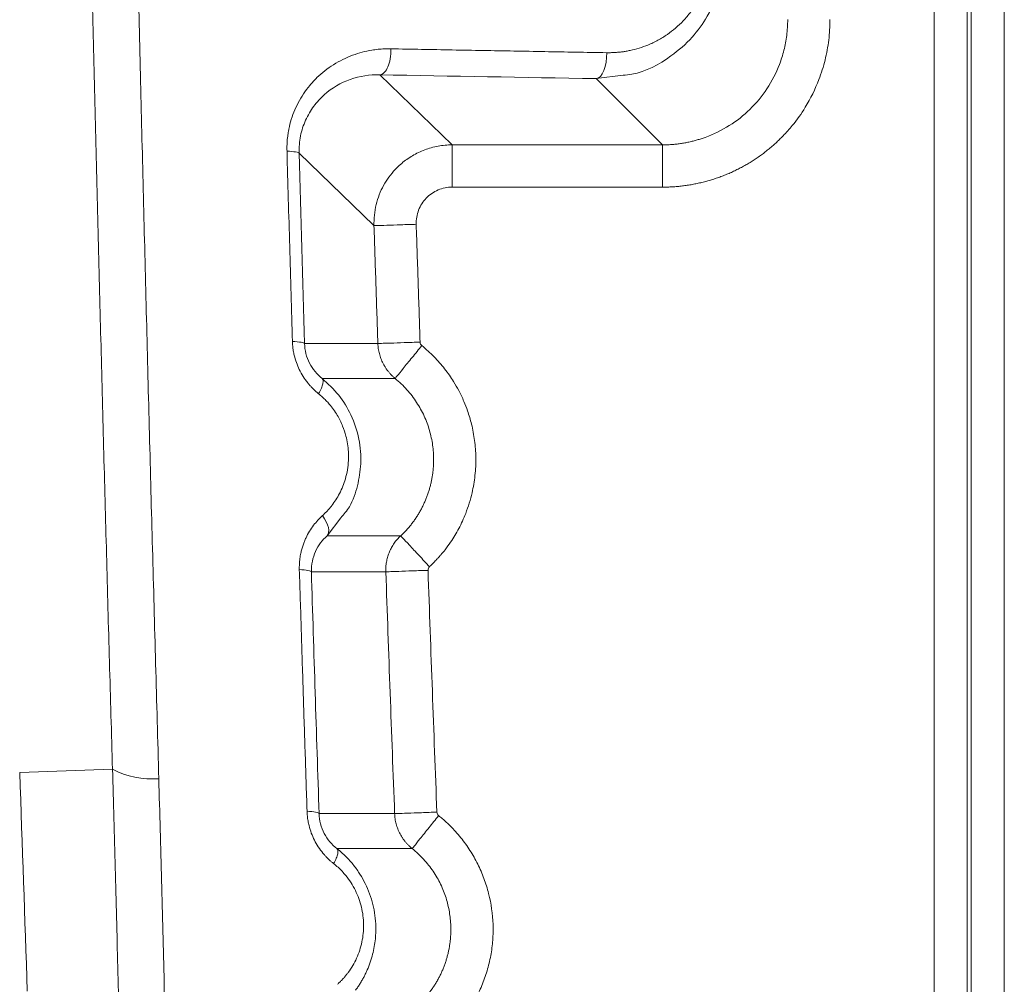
# Model space of a CAD drawing. Header units: millimetres. Extents: x 0 to 594, y 0 to 420.
# Tile 23 of 75: x 64 to 77, y 268 to 280. Entities that reach past the tile are written whole.
import ezdxf

# ---------------------------------------------------------------- set-up
doc = ezdxf.new("R2010")
doc.units = ezdxf.units.MM

msp = doc.modelspace()

# ---------------------------------------------------------------- linework, layer by layer
at = {"color": 7, "linetype": 'Continuous', "lineweight": 15}
for p, q in [((76.059, 352.309), (76.059, 240.307)), ((76.483, 352.309), (76.483, 240.307)), ((76.532, 352.309), (76.532, 240.307)), ((76.956, 352.309), (76.956, 240.304)), ((69.904, 278.328), (68.979, 279.223)), ((72.59, 278.328), (71.744, 279.174)), ((69.904, 278.328), (72.59, 278.328)), ((68.905, 277.296), (67.948, 278.223)), ((69.904, 277.788), (72.59, 277.788)), ((68.018, 275.791), (68.955, 275.79)), ((68.242, 275.345), (69.175, 275.345)), ((69.246, 273.335), (68.306, 273.334)), ((69.056, 272.874), (68.105, 272.874)), ((64.38, 270.309), (65.565, 270.352)), ((69.169, 269.785), (68.204, 269.785)), ((69.393, 269.339), (68.432, 269.339))]:
    msp.add_line(p, q, dxfattribs=at)
at = {"color": 8, "linetype": 'Continuous', "lineweight": 15}
for p, q in [((71.744, 279.174), (72.087, 279.217)), ((68.307, 273.333), (68.481, 273.562))]:
    msp.add_line(p, q, dxfattribs=at)
at = {"color": 7, "linetype": 'Continuous', "lineweight": 15, "flags": 128}
for points in [[(71.744, 279.174), (71.771, 279.182), (71.798, 279.202), (71.821, 279.234), (71.842, 279.276), (71.858, 279.327), (71.87, 279.383), (71.876, 279.444), (71.877, 279.505)], [(68.306, 273.334), (68.319, 273.353), (68.326, 273.377), (68.327, 273.406), (68.322, 273.439), (68.311, 273.475), (68.294, 273.513), (68.273, 273.552), (68.246, 273.592)]]:
    msp.add_lwpolyline(points, dxfattribs=at)
at = {"color": 7, "linetype": 'Continuous', "lineweight": 15}
for centre, radius, start, end in [((-934.972, 234.309), 1000, 1.903036, 2.063094), ((66.066, 271.293), 1.065, 241.9637, 274.8795)]:
    msp.add_arc(centre, radius, start, end, dxfattribs=at)
for points, knots in [([(66.156, 270.231), (66.15, 270.476), (66.136, 270.965), (66.116, 271.699), (66.096, 272.434), (66.076, 273.168), (66.056, 273.902), (66.037, 274.636), (66.018, 275.371), (65.999, 276.105), (65.981, 276.839), (65.962, 277.573), (65.944, 278.307), (65.926, 279.041), (65.909, 279.775), (65.892, 280.509), (65.875, 281.243), (65.858, 281.977), (65.841, 282.71), (65.825, 283.444), (65.809, 284.177), (65.793, 284.911), (65.778, 285.644), (65.762, 286.377), (65.747, 287.11), (65.733, 287.843), (65.718, 288.576), (65.704, 289.308), (65.69, 290.041), (65.676, 290.773), (65.663, 291.505), (65.649, 292.237), (65.636, 292.969), (65.624, 293.7), (65.611, 294.432), (65.599, 295.163), (65.587, 295.894), (65.575, 296.625), (65.564, 297.356), (65.552, 298.086), (65.541, 298.816), (65.531, 299.546), (65.52, 300.276), (65.51, 301.006), (65.5, 301.735), (65.49, 302.464), (65.481, 303.193), (65.472, 303.922), (65.463, 304.65), (65.454, 305.378), (65.446, 306.106), (65.437, 306.834), (65.429, 307.561), (65.422, 308.288), (65.414, 309.015), (65.407, 309.742), (65.4, 310.468), (65.393, 311.194), (65.387, 311.919), (65.381, 312.645), (65.375, 313.37), (65.369, 314.094), (65.364, 314.819), (65.358, 315.543), (65.353, 316.267), (65.349, 316.99), (65.344, 317.713), (65.34, 318.436), (65.336, 319.158), (65.332, 319.88), (65.329, 320.602), (65.325, 321.323), (65.322, 322.044), (65.32, 322.764), (65.317, 323.485), (65.315, 324.204), (65.313, 324.924), (65.311, 325.643), (65.309, 326.361), (65.308, 327.08), (65.307, 327.797), (65.306, 328.515), (65.306, 329.232), (65.305, 329.948), (65.305, 330.664), (65.305, 331.38), (65.305, 332.095), (65.306, 332.81), (65.307, 333.524), (65.308, 334.238), (65.309, 334.952), (65.311, 335.665), (65.313, 336.377), (65.315, 337.089), (65.317, 337.801), (65.319, 338.512), (65.322, 339.223), (65.325, 339.933), (65.328, 340.642), (65.331, 341.352), (65.335, 342.06), (65.339, 342.768), (65.343, 343.476), (65.347, 344.183), (65.352, 344.89), (65.356, 345.596), (65.361, 346.301), (65.367, 347.006), (65.372, 347.711), (65.378, 348.415), (65.384, 349.118), (65.39, 349.821), (65.396, 350.523), (65.402, 351.225), (65.409, 351.926), (65.416, 352.627), (65.423, 353.327), (65.431, 354.026), (65.438, 354.725), (65.446, 355.423), (65.454, 356.121), (65.462, 356.818), (65.471, 357.515), (65.48, 358.21), (65.488, 358.906), (65.498, 359.6), (65.507, 360.294), (65.516, 360.988), (65.526, 361.68), (65.536, 362.372), (65.546, 363.064), (65.557, 363.755), (65.567, 364.445), (65.574, 364.904), (65.578, 365.134)], [0, 0, 0, 0, 0.007776, 0.015549, 0.023319, 0.031086, 0.03885, 0.046611, 0.054369, 0.062125, 0.069877, 0.077626, 0.085373, 0.093116, 0.100856, 0.108593, 0.116328, 0.124059, 0.131787, 0.139512, 0.147234, 0.154953, 0.162669, 0.170382, 0.178092, 0.185798, 0.193502, 0.201202, 0.2089, 0.216594, 0.224285, 0.231973, 0.239658, 0.24734, 0.255018, 0.262694, 0.270366, 0.278036, 0.285702, 0.293365, 0.301025, 0.308682, 0.316336, 0.323987, 0.331635, 0.33928, 0.346921, 0.35456, 0.362195, 0.369828, 0.377457, 0.385083, 0.392706, 0.400326, 0.407943, 0.415557, 0.423168, 0.430776, 0.438381, 0.445983, 0.453582, 0.461177, 0.46877, 0.476359, 0.483946, 0.491529, 0.49911, 0.506687, 0.514261, 0.521832, 0.5294, 0.536965, 0.544527, 0.552086, 0.559642, 0.567195, 0.574744, 0.582291, 0.589834, 0.597375, 0.604912, 0.612446, 0.619977, 0.627506, 0.635031, 0.642553, 0.650071, 0.657587, 0.6651, 0.67261, 0.680116, 0.68762, 0.69512, 0.702618, 0.710112, 0.717603, 0.725092, 0.732577, 0.740059, 0.747538, 0.755014, 0.762487, 0.769957, 0.777424, 0.784887, 0.792348, 0.799806, 0.80726, 0.814712, 0.82216, 0.829606, 0.837048, 0.844488, 0.851924, 0.859357, 0.866788, 0.874215, 0.881639, 0.88906, 0.896478, 0.903892, 0.911304, 0.918713, 0.926118, 0.93352, 0.940919, 0.948316, 0.955708, 0.963098, 0.970485, 0.977868, 0.985249, 0.992626, 1, 1, 1, 1]), ([(65.565, 270.352), (65.558, 270.581), (65.546, 271.038), (65.526, 271.724), (65.507, 272.41), (65.489, 273.097), (65.47, 273.783), (65.452, 274.47), (65.434, 275.158), (65.416, 275.845), (65.398, 276.533), (65.38, 277.22), (65.363, 277.908), (65.346, 278.597), (65.329, 279.285), (65.313, 279.974), (65.296, 280.663), (65.28, 281.352), (65.264, 282.042), (65.249, 282.731), (65.233, 283.421), (65.218, 284.111), (65.203, 284.802), (65.188, 285.492), (65.173, 286.183), (65.159, 286.874), (65.145, 287.565), (65.131, 288.256), (65.117, 288.948), (65.104, 289.64), (65.09, 290.332), (65.077, 291.025), (65.065, 291.717), (65.052, 292.41), (65.04, 293.103), (65.027, 293.796), (64.985, 296.284), (64.918, 300.568), (64.841, 306.648), (64.782, 312.724), (64.748, 317.693), (64.73, 321.554), (64.718, 325.18), (64.711, 329.686), (64.717, 335.032), (64.737, 340.339), (64.769, 345.513), (64.812, 350.582), (64.853, 354.345), (64.885, 356.889), (64.902, 358.229), (64.92, 359.57), (64.939, 360.913), (64.959, 362.258), (64.98, 363.604), (64.995, 364.502), (65.002, 364.951)], [0, 0, 0, 0, 0.0072862, 0.0145721, 0.0218578, 0.0291433, 0.0364287, 0.0437141, 0.0509995, 0.0582848, 0.0655703, 0.0728559, 0.0801416, 0.0874276, 0.0947138, 0.1020003, 0.1092872, 0.1165745, 0.1238622, 0.1311505, 0.1384392, 0.1457286, 0.1530185, 0.1603092, 0.1676005, 0.1748927, 0.1821856, 0.1894795, 0.1967742, 0.2040699, 0.2113665, 0.2186643, 0.2259631, 0.233263, 0.2405642, 0.2478665, 0.2551702, 0.3191862, 0.383115, 0.4469873, 0.5108338, 0.5398617, 0.5688538, 0.6253218, 0.6822567, 0.738031, 0.7935381, 0.8466101, 0.8994481, 0.9137154, 0.9280145, 0.9423457, 0.9567095, 0.9711063, 0.9855363, 1, 1, 1, 1]), ([(65.565, 270.352), (65.558, 270.581), (65.546, 271.038), (65.526, 271.724), (65.507, 272.41), (65.489, 273.097), (65.47, 273.783), (65.452, 274.47), (65.434, 275.158), (65.416, 275.845), (65.398, 276.533), (65.38, 277.22), (65.363, 277.908), (65.346, 278.597), (65.329, 279.285), (65.313, 279.974), (65.296, 280.663), (65.28, 281.352), (65.264, 282.042), (65.249, 282.731), (65.233, 283.421), (65.218, 284.111), (65.203, 284.802), (65.188, 285.492), (65.173, 286.183), (65.159, 286.874), (65.145, 287.565), (65.131, 288.256), (65.117, 288.948), (65.104, 289.64), (65.09, 290.332), (65.077, 291.025), (65.065, 291.717), (65.052, 292.41), (65.04, 293.103), (65.027, 293.796), (64.985, 296.284), (64.918, 300.568), (64.841, 306.648), (64.782, 312.724), (64.748, 317.693), (64.73, 321.554), (64.718, 325.18), (64.711, 329.686), (64.717, 335.032), (64.737, 340.339), (64.769, 345.513), (64.812, 350.582), (64.853, 354.345), (64.885, 356.889), (64.902, 358.229), (64.92, 359.57), (64.939, 360.913), (64.959, 362.258), (64.98, 363.604), (64.995, 364.502), (65.002, 364.951)], [0, 0, 0, 0, 0.0072862, 0.0145721, 0.0218578, 0.0291433, 0.0364287, 0.0437141, 0.0509995, 0.0582848, 0.0655703, 0.0728559, 0.0801416, 0.0874276, 0.0947138, 0.1020003, 0.1092872, 0.1165745, 0.1238622, 0.1311505, 0.1384392, 0.1457286, 0.1530185, 0.1603092, 0.1676005, 0.1748927, 0.1821856, 0.1894795, 0.1967742, 0.2040699, 0.2113665, 0.2186643, 0.2259631, 0.233263, 0.2405642, 0.2478665, 0.2551702, 0.3191862, 0.383115, 0.4469873, 0.5108338, 0.5398617, 0.5688538, 0.6253218, 0.6822567, 0.738031, 0.7935381, 0.8466101, 0.8994481, 0.9137154, 0.9280145, 0.9423457, 0.9567095, 0.9711063, 0.9855363, 1, 1, 1, 1]), ([(71.877, 279.505), (71.894, 279.505), (71.928, 279.505), (71.978, 279.507), (72.028, 279.511), (72.078, 279.516), (72.127, 279.524), (72.199, 279.538), (72.292, 279.562), (72.411, 279.604), (72.533, 279.662), (72.689, 279.758), (72.83, 279.879), (72.952, 280.023), (73.035, 280.15), (73.093, 280.267), (73.131, 280.367), (73.156, 280.445), (73.175, 280.525), (73.189, 280.607), (73.198, 280.691), (73.199, 280.747), (73.2, 280.775)], [0, 0, 0, 0, 0.025601, 0.051147, 0.076666, 0.102188, 0.127742, 0.153357, 0.213844, 0.274127, 0.346317, 0.417899, 0.549611, 0.621994, 0.693656, 0.769281, 0.807661, 0.845389, 0.883996, 0.922497, 0.961096, 1, 1, 1, 1]), ([(72.087, 279.217), (72.124, 279.22), (72.344, 279.243), (72.654, 279.414), (72.97, 279.685), (73.186, 279.985), (73.339, 280.339), (73.361, 280.612), (73.371, 280.745)], [0, 0, 0, 0, 0.052959, 0.315555, 0.484383, 0.636843, 0.8236, 1, 1, 1, 1]), ([(72.59, 277.788), (72.611, 277.788), (72.654, 277.788), (72.717, 277.791), (72.781, 277.796), (72.844, 277.803), (72.907, 277.811), (72.97, 277.822), (73.032, 277.834), (73.094, 277.848), (73.156, 277.864), (73.217, 277.881), (73.277, 277.901), (73.337, 277.922), (73.396, 277.945), (73.455, 277.97), (73.513, 277.997), (73.569, 278.025), (73.626, 278.055), (73.681, 278.086), (73.735, 278.12), (73.788, 278.154), (73.84, 278.191), (73.891, 278.229), (73.941, 278.268), (73.99, 278.309), (74.037, 278.351), (74.084, 278.396), (74.156, 278.468), (74.274, 278.6), (74.44, 278.834), (74.56, 279.079), (74.632, 279.285), (74.667, 279.411), (74.695, 279.538), (74.714, 279.667), (74.727, 279.796), (74.728, 279.883), (74.729, 279.927)], [0, 0, 0, 0, 0.018925, 0.037851, 0.056776, 0.075702, 0.094627, 0.113553, 0.132478, 0.151404, 0.17033, 0.189256, 0.208182, 0.227108, 0.246035, 0.264961, 0.283888, 0.302814, 0.321741, 0.340668, 0.359595, 0.378522, 0.39745, 0.416377, 0.435305, 0.454232, 0.47316, 0.492088, 0.511924, 0.56445, 0.649628, 0.767402, 0.806169, 0.844936, 0.883703, 0.922469, 0.961235, 1, 1, 1, 1]), ([(72.59, 278.328), (72.609, 278.328), (72.648, 278.328), (72.705, 278.331), (72.762, 278.336), (72.818, 278.343), (72.873, 278.352), (72.928, 278.363), (72.982, 278.376), (73.034, 278.39), (73.086, 278.406), (73.228, 278.455), (73.448, 278.563), (73.717, 278.774), (73.936, 279.04), (74.057, 279.275), (74.116, 279.444), (74.142, 279.536), (74.163, 279.63), (74.178, 279.727), (74.187, 279.826), (74.189, 279.893), (74.189, 279.927)], [0, 0, 0, 0, 0.023061, 0.045938, 0.068632, 0.091143, 0.11347, 0.135615, 0.157577, 0.179356, 0.200952, 0.222365, 0.358267, 0.491947, 0.628506, 0.767153, 0.804592, 0.842577, 0.881111, 0.920192, 0.959822, 1, 1, 1, 1]), ([(67.794, 278.247), (67.794, 278.261), (67.793, 278.29), (67.794, 278.332), (67.796, 278.375), (67.8, 278.416), (67.805, 278.458), (67.816, 278.527), (67.838, 278.625), (67.88, 278.747), (67.935, 278.867), (68.003, 278.982), (68.083, 279.09), (68.206, 279.222), (68.385, 279.362), (68.586, 279.459), (68.753, 279.513), (68.862, 279.537), (68.957, 279.549), (69.038, 279.555), (69.093, 279.555), (69.12, 279.555)], [0, 0, 0, 0, 0.0189677, 0.0378187, 0.0565788, 0.0752745, 0.0939321, 0.1125786, 0.1699001, 0.22878, 0.2904171, 0.3526147, 0.417066, 0.4826972, 0.6141283, 0.7506269, 0.8146518, 0.8780951, 0.9181539, 0.9587503, 1, 1, 1, 1]), ([(68.979, 279.223), (69, 279.225), (69.021, 279.236), (69.057, 279.274), (69.071, 279.299), (69.094, 279.353), (69.105, 279.387), (69.119, 279.466), (69.122, 279.51), (69.12, 279.555)], [0, 0, 0, 0, 0.25, 0.25, 0.5, 0.5, 0.75, 0.75, 1, 1, 1, 1]), ([(69.12, 279.555), (69.251, 279.552), (69.512, 279.548), (69.905, 279.54), (70.298, 279.533), (70.692, 279.526), (71.086, 279.519), (71.481, 279.512), (71.745, 279.507), (71.877, 279.505)], [0, 0, 0, 0, 0.143187, 0.286265, 0.429232, 0.572089, 0.714836, 0.857473, 1, 1, 1, 1]), ([(67.948, 278.223), (67.946, 278.297), (67.953, 278.37), (67.981, 278.512), (68.003, 278.579), (68.061, 278.706), (68.096, 278.766), (68.176, 278.874), (68.221, 278.923), (68.368, 279.055), (68.481, 279.12), (68.722, 279.206), (68.85, 279.227), (68.979, 279.223)], [0, 0, 0, 0, 0.125, 0.125, 0.25, 0.25, 0.375, 0.375, 0.5, 0.5, 0.75, 0.75, 1, 1, 1, 1]), ([(68.905, 277.296), (68.905, 277.307), (68.904, 277.363), (68.911, 277.465), (68.938, 277.597), (68.982, 277.722), (69.041, 277.838), (69.113, 277.943), (69.187, 278.027), (69.259, 278.093), (69.325, 278.144), (69.397, 278.19), (69.473, 278.231), (69.553, 278.265), (69.637, 278.293), (69.724, 278.313), (69.813, 278.325), (69.874, 278.327), (69.904, 278.328)], [0, 0, 0, 0, 0.020293, 0.105938, 0.189999, 0.272475, 0.353368, 0.432676, 0.510402, 0.562284, 0.614795, 0.667935, 0.721705, 0.776104, 0.831133, 0.886792, 0.943081, 1, 1, 1, 1]), ([(69.904, 278.328), (69.904, 278.325), (69.904, 278.309), (69.904, 278.253), (69.904, 278.213), (69.904, 278.113), (69.904, 278.054), (69.904, 277.926), (69.904, 277.857), (69.904, 277.788)], [0, 0, 0, 0, 0.25, 0.25, 0.5, 0.5, 0.75, 0.75, 1, 1, 1, 1]), ([(72.59, 278.328), (72.59, 278.327), (72.59, 278.326), (72.59, 278.324), (72.59, 278.321), (72.59, 278.317), (72.59, 278.307), (72.59, 278.296), (72.59, 278.254), (72.59, 278.213), (72.59, 278.113), (72.59, 278.054), (72.59, 277.926), (72.59, 277.857), (72.59, 277.788)], [0, 0, 0, 0, 0.03125, 0.03125, 0.0625, 0.125, 0.125, 0.25, 0.25, 0.5, 0.5, 0.75, 0.75, 1, 1, 1, 1]), ([(67.863, 275.816), (67.858, 276.018), (67.846, 276.422), (67.828, 277.03), (67.811, 277.638), (67.799, 278.044), (67.794, 278.247)], [0, 0, 0, 0, 0.2494622, 0.4992828, 0.749462, 1, 1, 1, 1]), ([(67.948, 278.223), (67.946, 278.229), (67.931, 278.234), (67.876, 278.242), (67.837, 278.245), (67.794, 278.247)], [0, 0, 0, 0, 0.5, 0.5, 1, 1, 1, 1]), ([(69.444, 277.313), (69.442, 277.375), (69.453, 277.436), (69.497, 277.551), (69.531, 277.604), (69.616, 277.692), (69.668, 277.728), (69.781, 277.775), (69.843, 277.788), (69.904, 277.788)], [0, 0, 0, 0, 0.25, 0.25, 0.5, 0.5, 0.75, 0.75, 1, 1, 1, 1]), ([(68.905, 277.296), (68.907, 277.296), (68.921, 277.296), (68.976, 277.298), (69.017, 277.299), (69.122, 277.303), (69.185, 277.305), (69.315, 277.309), (69.382, 277.311), (69.444, 277.313)], [0, 0, 0, 0, 0.25, 0.25, 0.5, 0.5, 0.75, 0.75, 1, 1, 1, 1]), ([(69.494, 275.808), (69.486, 276.059), (69.469, 276.561), (69.453, 277.062), (69.444, 277.313)], [0, 0, 0, 0, 0.499868, 1, 1, 1, 1]), ([(68.955, 275.79), (68.946, 276.041), (68.93, 276.543), (68.913, 277.045), (68.905, 277.296)], [0, 0, 0, 0, 0.499902, 1, 1, 1, 1]), ([(68.197, 275.149), (68.187, 275.157), (68.167, 275.174), (68.138, 275.201), (68.11, 275.229), (68.083, 275.258), (68.045, 275.304), (67.998, 275.369), (67.95, 275.456), (67.912, 275.547), (67.888, 275.628), (67.874, 275.698), (67.866, 275.757), (67.864, 275.796), (67.863, 275.816)], [0, 0, 0, 0, 0.053638, 0.106722, 0.159363, 0.211678, 0.263784, 0.395614, 0.525132, 0.64877, 0.772419, 0.848072, 0.923781, 1, 1, 1, 1]), ([(68.018, 275.791), (68.016, 275.796), (68.001, 275.802), (67.947, 275.811), (67.907, 275.814), (67.863, 275.816)], [0, 0, 0, 0, 0.5, 0.5, 1, 1, 1, 1]), ([(68.955, 275.79), (68.957, 275.79), (68.973, 275.791), (69.029, 275.793), (69.069, 275.794), (69.169, 275.797), (69.228, 275.799), (69.356, 275.804), (69.425, 275.806), (69.494, 275.808)], [0, 0, 0, 0, 0.25, 0.25, 0.5, 0.5, 0.75, 0.75, 1, 1, 1, 1]), ([(68.242, 275.345), (68.178, 275.396), (68.122, 275.462), (68.062, 275.578), (68.047, 275.619), (68.025, 275.704), (68.019, 275.747), (68.018, 275.791)], [0, 0, 0, 0, 0.5, 0.5, 0.75, 0.75, 1, 1, 1, 1]), ([(69.175, 275.345), (69.166, 275.353), (69.148, 275.368), (69.122, 275.393), (69.098, 275.42), (69.076, 275.447), (69.056, 275.476), (69.037, 275.505), (69.021, 275.535), (69.006, 275.566), (68.993, 275.597), (68.982, 275.629), (68.973, 275.661), (68.966, 275.693), (68.96, 275.726), (68.956, 275.758), (68.955, 275.779), (68.955, 275.79)], [0, 0, 0, 0, 0.070538, 0.140522, 0.209954, 0.278832, 0.347158, 0.414931, 0.48215, 0.548817, 0.614931, 0.680492, 0.745499, 0.809954, 0.873856, 0.937204, 1, 1, 1, 1]), ([(69.175, 275.345), (69.176, 275.346), (69.184, 275.356), (69.219, 275.398), (69.245, 275.43), (69.311, 275.512), (69.351, 275.561), (69.434, 275.662), (69.476, 275.715), (69.516, 275.764)], [0, 0, 0, 0, 0.25, 0.25, 0.5, 0.5, 0.75, 0.75, 1, 1, 1, 1]), ([(69.614, 272.94), (69.63, 272.954), (69.658, 272.981), (69.695, 273.02), (69.724, 273.051), (69.744, 273.074), (69.773, 273.107), (69.821, 273.165), (69.901, 273.275), (69.993, 273.428), (70.089, 273.638), (70.159, 273.866), (70.2, 274.107), (70.21, 274.331), (70.197, 274.516), (70.174, 274.656), (70.147, 274.783), (70.107, 274.916), (70.052, 275.059), (69.992, 275.184), (69.928, 275.295), (69.868, 275.387), (69.808, 275.467), (69.743, 275.546), (69.673, 275.622), (69.597, 275.695), (69.543, 275.741), (69.516, 275.764)], [0, 0, 0, 0, 0.020223, 0.03691, 0.05006, 0.059673, 0.065749, 0.091811, 0.129597, 0.19308, 0.259523, 0.345781, 0.415598, 0.488958, 0.55563, 0.588978, 0.62209, 0.677756, 0.71817, 0.766238, 0.807355, 0.838224, 0.86959, 0.901453, 0.933812, 0.966663, 1, 1, 1, 1]), ([(68.242, 275.345), (68.249, 275.339), (68.253, 275.328), (68.255, 275.31), (68.255, 275.304), (68.254, 275.29), (68.253, 275.283), (68.248, 275.259), (68.242, 275.24), (68.224, 275.197), (68.212, 275.173), (68.197, 275.149)], [0, 0, 0, 0, 0.25, 0.25, 0.375, 0.375, 0.5, 0.5, 0.75, 0.75, 1, 1, 1, 1]), ([(68.481, 273.562), (68.52, 273.608), (68.619, 273.726), (68.7, 273.97), (68.748, 274.262), (68.724, 274.575), (68.624, 274.875), (68.462, 275.142), (68.316, 275.276), (68.241, 275.345)], [0, 0, 0, 0, 0.094715, 0.240818, 0.382945, 0.539406, 0.699721, 0.847133, 1, 1, 1, 1]), ([(69.247, 273.333), (69.26, 273.345), (69.285, 273.37), (69.32, 273.407), (69.354, 273.446), (69.386, 273.486), (69.417, 273.527), (69.446, 273.569), (69.473, 273.612), (69.498, 273.655), (69.522, 273.7), (69.543, 273.744), (69.563, 273.79), (69.582, 273.836), (69.598, 273.882), (69.613, 273.929), (69.626, 273.976), (69.637, 274.023), (69.646, 274.07), (69.654, 274.118), (69.66, 274.165), (69.664, 274.213), (69.666, 274.26), (69.668, 274.322), (69.665, 274.4), (69.655, 274.494), (69.638, 274.588), (69.615, 274.681), (69.584, 274.774), (69.547, 274.865), (69.502, 274.953), (69.45, 275.04), (69.392, 275.123), (69.326, 275.202), (69.254, 275.276), (69.201, 275.322), (69.175, 275.344)], [0, 0, 0, 0, 0.022863, 0.045622, 0.068275, 0.090824, 0.113268, 0.135608, 0.157843, 0.179973, 0.201998, 0.22392, 0.245736, 0.267449, 0.289057, 0.310561, 0.331961, 0.353256, 0.374448, 0.395536, 0.416519, 0.437399, 0.458175, 0.478847, 0.519718, 0.561053, 0.602851, 0.645114, 0.687843, 0.731037, 0.774696, 0.818823, 0.863416, 0.908476, 0.954004, 1, 1, 1, 1]), ([(68.246, 273.592), (68.257, 273.602), (68.279, 273.622), (68.31, 273.654), (68.339, 273.687), (68.377, 273.734), (68.42, 273.794), (68.467, 273.876), (68.508, 273.965), (68.555, 274.102), (68.581, 274.253), (68.581, 274.438), (68.557, 274.588), (68.505, 274.743), (68.449, 274.856), (68.389, 274.948), (68.34, 275.01), (68.292, 275.063), (68.246, 275.108), (68.214, 275.135), (68.197, 275.149)], [0, 0, 0, 0, 0.027287, 0.054315, 0.081128, 0.107772, 0.161071, 0.213934, 0.272963, 0.331168, 0.463271, 0.525893, 0.635981, 0.70892, 0.793756, 0.842074, 0.890727, 0.92678, 0.963151, 1, 1, 1, 1]), ([(67.951, 272.902), (67.951, 272.913), (67.951, 272.937), (67.952, 272.973), (67.954, 273.008), (67.958, 273.043), (67.963, 273.078), (67.971, 273.118), (67.983, 273.164), (67.998, 273.214), (68.016, 273.263), (68.042, 273.323), (68.08, 273.393), (68.131, 273.468), (68.187, 273.534), (68.226, 273.573), (68.246, 273.592)], [0, 0, 0, 0, 0.044002, 0.087851, 0.131635, 0.175445, 0.21937, 0.2635, 0.329427, 0.396843, 0.463007, 0.52886, 0.650502, 0.775784, 0.887261, 1, 1, 1, 1]), ([(68.105, 272.874), (68.103, 272.966), (68.123, 273.056), (68.194, 273.213), (68.245, 273.28), (68.306, 273.334)], [0, 0, 0, 0, 0.5, 0.5, 1, 1, 1, 1]), ([(69.056, 272.874), (69.055, 272.881), (69.055, 272.908), (69.057, 272.955), (69.066, 273.014), (69.081, 273.073), (69.102, 273.13), (69.129, 273.186), (69.162, 273.239), (69.201, 273.29), (69.231, 273.32), (69.246, 273.335)], [0, 0, 0, 0, 0.0415, 0.156533, 0.272931, 0.390695, 0.509825, 0.63032, 0.752181, 0.875408, 1, 1, 1, 1]), ([(69.246, 273.335), (69.247, 273.334), (69.256, 273.324), (69.293, 273.284), (69.321, 273.254), (69.393, 273.177), (69.436, 273.131), (69.525, 273.035), (69.571, 272.986), (69.614, 272.939)], [0, 0, 0, 0, 0.25, 0.25, 0.5, 0.5, 0.75, 0.75, 1, 1, 1, 1]), ([(68.05, 269.815), (68.042, 270.072), (68.025, 270.585), (68, 271.355), (67.976, 272.128), (67.96, 272.643), (67.951, 272.902)], [0, 0, 0, 0, 0.249209, 0.4989452, 0.7492088, 1, 1, 1, 1]), ([(68.105, 272.874), (68.104, 272.88), (68.089, 272.886), (68.034, 272.896), (67.994, 272.9), (67.951, 272.902)], [0, 0, 0, 0, 0.5, 0.5, 1, 1, 1, 1]), ([(69.056, 272.874), (69.058, 272.874), (69.071, 272.875), (69.126, 272.877), (69.168, 272.878), (69.273, 272.882), (69.335, 272.884), (69.465, 272.889), (69.532, 272.891), (69.595, 272.893)], [0, 0, 0, 0, 0.25, 0.25, 0.5, 0.5, 0.75, 0.75, 1, 1, 1, 1]), ([(69.169, 269.785), (69.149, 270.299), (69.111, 271.329), (69.074, 272.359), (69.056, 272.874)], [0, 0, 0, 0, 0.499826, 1, 1, 1, 1]), ([(65.884, 245.508), (65.885, 245.722), (65.886, 246.148), (65.887, 246.789), (65.887, 247.431), (65.887, 248.074), (65.887, 248.717), (65.886, 249.361), (65.884, 250.006), (65.882, 250.651), (65.88, 251.298), (65.876, 251.945), (65.873, 252.592), (65.869, 253.241), (65.864, 253.89), (65.858, 254.54), (65.853, 255.191), (65.846, 255.843), (65.839, 256.495), (65.832, 257.148), (65.821, 257.999), (65.807, 259.049), (65.788, 260.297), (65.767, 261.548), (65.745, 262.8), (65.72, 264.055), (65.693, 265.31), (65.664, 266.568), (65.633, 267.828), (65.6, 269.089), (65.577, 269.931), (65.565, 270.352)], [0, 0, 0, 0, 0.02611, 0.052228, 0.078356, 0.104493, 0.13064, 0.156796, 0.182963, 0.20914, 0.235327, 0.261526, 0.287736, 0.313957, 0.34019, 0.366434, 0.392691, 0.418961, 0.445243, 0.471538, 0.497847, 0.547977, 0.598121, 0.648281, 0.698459, 0.748657, 0.798876, 0.849118, 0.899385, 0.949678, 1, 1, 1, 1]), ([(65.884, 245.508), (65.885, 245.722), (65.886, 246.148), (65.887, 246.789), (65.887, 247.431), (65.887, 248.074), (65.887, 248.717), (65.886, 249.361), (65.884, 250.006), (65.882, 250.651), (65.88, 251.298), (65.876, 251.945), (65.873, 252.592), (65.869, 253.241), (65.864, 253.89), (65.858, 254.54), (65.853, 255.191), (65.846, 255.843), (65.839, 256.495), (65.832, 257.148), (65.821, 257.999), (65.807, 259.049), (65.788, 260.297), (65.767, 261.548), (65.745, 262.8), (65.72, 264.055), (65.693, 265.31), (65.664, 266.568), (65.633, 267.828), (65.6, 269.089), (65.577, 269.931), (65.565, 270.352)], [0, 0, 0, 0, 0.02611, 0.052228, 0.078356, 0.104493, 0.13064, 0.156796, 0.182963, 0.20914, 0.235327, 0.261526, 0.287736, 0.313957, 0.34019, 0.366434, 0.392691, 0.418961, 0.445243, 0.471538, 0.497847, 0.547977, 0.598121, 0.648281, 0.698459, 0.748657, 0.798876, 0.849118, 0.899385, 0.949678, 1, 1, 1, 1]), ([(66.46, 245.257), (66.461, 245.455), (66.462, 245.852), (66.464, 246.448), (66.465, 247.045), (66.466, 247.645), (66.466, 248.245), (66.466, 248.848), (66.465, 249.451), (66.464, 250.057), (66.463, 250.664), (66.46, 251.272), (66.458, 251.882), (66.455, 252.494), (66.451, 253.107), (66.447, 253.722), (66.443, 254.338), (66.438, 254.956), (66.432, 255.575), (66.426, 256.196), (66.419, 256.818), (66.412, 257.442), (66.404, 258.067), (66.396, 258.694), (66.388, 259.323), (66.378, 259.953), (66.369, 260.584), (66.358, 261.217), (66.348, 261.851), (66.336, 262.487), (66.324, 263.124), (66.312, 263.763), (66.299, 264.404), (66.285, 265.045), (66.271, 265.689), (66.257, 266.333), (66.241, 266.979), (66.225, 267.627), (66.209, 268.276), (66.192, 268.926), (66.175, 269.578), (66.162, 270.013), (66.156, 270.231)], [0, 0, 0, 0, 0.024114, 0.048274, 0.072479, 0.09673, 0.121026, 0.145368, 0.169755, 0.194188, 0.218667, 0.24319, 0.267759, 0.292374, 0.317033, 0.341738, 0.366488, 0.391284, 0.416125, 0.441011, 0.465943, 0.49092, 0.515942, 0.54101, 0.566123, 0.591282, 0.616486, 0.641736, 0.667031, 0.692372, 0.717758, 0.74319, 0.768667, 0.79419, 0.819758, 0.845371, 0.87103, 0.896733, 0.922482, 0.948276, 0.974116, 1, 1, 1, 1]), ([(68.389, 269.147), (68.379, 269.155), (68.36, 269.171), (68.331, 269.197), (68.304, 269.224), (68.278, 269.251), (68.239, 269.296), (68.192, 269.36), (68.142, 269.446), (68.103, 269.537), (68.077, 269.62), (68.062, 269.692), (68.053, 269.754), (68.051, 269.795), (68.05, 269.815)], [0, 0, 0, 0, 0.05152, 0.102535, 0.153147, 0.203462, 0.253587, 0.3836, 0.511567, 0.637276, 0.763166, 0.841715, 0.920488, 1, 1, 1, 1]), ([(68.204, 269.785), (68.202, 269.792), (68.187, 269.799), (68.133, 269.809), (68.093, 269.813), (68.05, 269.815)], [0, 0, 0, 0, 0.5, 0.5, 1, 1, 1, 1]), ([(68.432, 269.339), (68.367, 269.39), (68.31, 269.456), (68.25, 269.572), (68.234, 269.613), (68.211, 269.698), (68.205, 269.742), (68.204, 269.785)], [0, 0, 0, 0, 0.5, 0.5, 0.75, 0.75, 1, 1, 1, 1]), ([(69.169, 269.785), (69.171, 269.785), (69.184, 269.785), (69.239, 269.787), (69.281, 269.789), (69.385, 269.793), (69.448, 269.795), (69.578, 269.8), (69.646, 269.803), (69.708, 269.805)], [0, 0, 0, 0, 0.25, 0.25, 0.5, 0.5, 0.75, 0.75, 1, 1, 1, 1]), ([(69.393, 269.339), (69.384, 269.346), (69.366, 269.362), (69.34, 269.386), (69.316, 269.412), (69.294, 269.439), (69.273, 269.467), (69.255, 269.497), (69.238, 269.527), (69.222, 269.557), (69.209, 269.589), (69.198, 269.621), (69.188, 269.653), (69.18, 269.686), (69.175, 269.719), (69.171, 269.752), (69.169, 269.774), (69.169, 269.785)], [0, 0, 0, 0, 0.069285, 0.138196, 0.206733, 0.274895, 0.342684, 0.410099, 0.47714, 0.543806, 0.610099, 0.676018, 0.741562, 0.806733, 0.871529, 0.935952, 1, 1, 1, 1]), ([(69.393, 269.339), (69.394, 269.34), (69.402, 269.35), (69.436, 269.392), (69.462, 269.425), (69.527, 269.507), (69.567, 269.556), (69.649, 269.658), (69.691, 269.711), (69.73, 269.76)], [0, 0, 0, 0, 0.25, 0.25, 0.5, 0.5, 0.75, 0.75, 1, 1, 1, 1]), ([(69.829, 266.942), (69.838, 266.951), (69.863, 266.974), (69.911, 267.021), (69.969, 267.084), (70.032, 267.159), (70.111, 267.265), (70.2, 267.408), (70.286, 267.588), (70.353, 267.776), (70.4, 267.971), (70.425, 268.17), (70.43, 268.436), (70.393, 268.702), (70.313, 268.958), (70.233, 269.142), (70.134, 269.317), (70.036, 269.454), (69.95, 269.555), (69.872, 269.637), (69.799, 269.704), (69.747, 269.747), (69.73, 269.76)], [0, 0, 0, 0, 0.011202, 0.032147, 0.062837, 0.091431, 0.124634, 0.186442, 0.248803, 0.311411, 0.373933, 0.436329, 0.498705, 0.623535, 0.686297, 0.749201, 0.81193, 0.874196, 0.907232, 0.93654, 0.980066, 1, 1, 1, 1]), ([(68.432, 269.339), (68.439, 269.333), (68.443, 269.323), (68.445, 269.306), (68.445, 269.299), (68.444, 269.286), (68.443, 269.279), (68.438, 269.255), (68.432, 269.237), (68.415, 269.195), (68.403, 269.172), (68.389, 269.147)], [0, 0, 0, 0, 0.25, 0.25, 0.375, 0.375, 0.5, 0.5, 0.75, 0.75, 1, 1, 1, 1]), ([(68.669, 267.531), (68.68, 267.545), (68.7, 267.572), (68.728, 267.615), (68.754, 267.658), (68.778, 267.702), (68.799, 267.745), (68.842, 267.837), (68.892, 267.983), (68.927, 268.182), (68.932, 268.409), (68.892, 268.662), (68.804, 268.882), (68.709, 269.042), (68.637, 269.139), (68.567, 269.217), (68.503, 269.28), (68.456, 269.319), (68.432, 269.339)], [0, 0, 0, 0, 0.026922, 0.053267, 0.079034, 0.104221, 0.128824, 0.152838, 0.259468, 0.359659, 0.453303, 0.592501, 0.730533, 0.797071, 0.865528, 0.907877, 0.952723, 1, 1, 1, 1]), ([(69.466, 267.342), (69.478, 267.353), (69.504, 267.377), (69.539, 267.414), (69.573, 267.452), (69.606, 267.491), (69.636, 267.532), (69.665, 267.573), (69.692, 267.615), (69.717, 267.658), (69.741, 267.702), (69.763, 267.746), (69.783, 267.791), (69.801, 267.837), (69.818, 267.883), (69.832, 267.929), (69.845, 267.976), (69.856, 268.022), (69.866, 268.07), (69.873, 268.117), (69.879, 268.164), (69.884, 268.211), (69.886, 268.258), (69.887, 268.305), (69.886, 268.366), (69.881, 268.441), (69.869, 268.53), (69.85, 268.62), (69.826, 268.709), (69.794, 268.797), (69.756, 268.883), (69.712, 268.968), (69.661, 269.05), (69.604, 269.128), (69.54, 269.203), (69.47, 269.275), (69.419, 269.317), (69.393, 269.339)], [0, 0, 0, 0, 0.022757, 0.045417, 0.067973, 0.090418, 0.112752, 0.134979, 0.157102, 0.179123, 0.201043, 0.222865, 0.244588, 0.266215, 0.287745, 0.30918, 0.33052, 0.351763, 0.37291, 0.393959, 0.414911, 0.435764, 0.456519, 0.477177, 0.497738, 0.537129, 0.576965, 0.617245, 0.657974, 0.699147, 0.740762, 0.782817, 0.825317, 0.868273, 0.911698, 0.95561, 1, 1, 1, 1]), ([(68.438, 267.605), (68.448, 267.615), (68.468, 267.633), (68.497, 267.663), (68.525, 267.693), (68.552, 267.725), (68.59, 267.774), (68.636, 267.844), (68.685, 267.939), (68.724, 268.04), (68.762, 268.181), (68.781, 268.367), (68.757, 268.556), (68.713, 268.702), (68.669, 268.806), (68.613, 268.904), (68.554, 268.985), (68.498, 269.049), (68.446, 269.101), (68.408, 269.132), (68.389, 269.147)], [0, 0, 0, 0, 0.0256054, 0.0509994, 0.0762187, 0.1013007, 0.1262838, 0.189581, 0.2520909, 0.3151867, 0.3774911, 0.5020856, 0.6262936, 0.6883582, 0.7506182, 0.8125558, 0.8751057, 0.91633, 0.9578757, 1, 1, 1, 1])]:
    msp.add_open_spline(points, degree=3, knots=knots, dxfattribs=at)
for points in [[(68.979, 279.223), (69.901, 279.206), (70.807, 279.19), (71.744, 279.174)], [(68.018, 275.791), (67.994, 276.601), (67.971, 277.412), (67.948, 278.223)], [(69.516, 275.764), (69.503, 275.774), (69.495, 275.791), (69.494, 275.808)], [(69.595, 272.893), (69.594, 272.911), (69.601, 272.928), (69.614, 272.94)], [(68.204, 269.785), (68.17, 270.814), (68.137, 271.843), (68.105, 272.874)], [(69.708, 269.805), (69.669, 270.834), (69.631, 271.864), (69.595, 272.893)], [(69.73, 269.76), (69.717, 269.771), (69.709, 269.788), (69.708, 269.805)]]:
    msp.add_open_spline(points, degree=3, dxfattribs=at)

doc.saveas('drawing.dxf')
